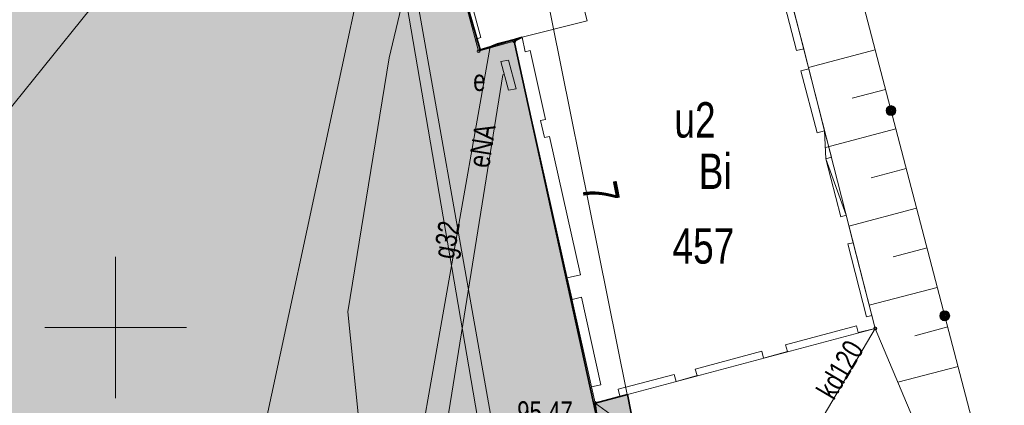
# Model space of a CAD drawing. Header units: metres. Extents: x -320 to 5572509, y -47 to 5960263.
# Tile 51 of 59: x 5572447 to 5572481, y 5960097 to 5960111. Entities that reach past the tile are written whole.
import ezdxf

# ---------------------------------------------------------------- set-up
doc = ezdxf.new("R2010")
doc.units = ezdxf.units.M
doc.header["$MEASUREMENT"] = 0
for name, color, linetype in [('203-Punkt_zalamania_granicy_dzi', 7, 'Continuous'), ('210-Oznaczenie_uzytku', 7, 'Continuous'), ('211-Nr_dzialki', 7, 'Continuous'), ('218-Granica_uzytku', 7, 'Continuous'), ('219-Linia_granicy', 7, 'Continuous'), ('238-Punkt_adresowy_budynku', 7, 'Continuous'), ('312-Budynek__powierzchnia_', 7, 'Continuous'), ('312-Numer_ewidencyjny_budynku-A', 7, 'Continuous'), ('422-Kraweznik_jezdni', 7, 'Continuous'), ('820-Skarpa_nieumocniona', 7, 'Continuous'), ('823-Szczyt_skarpy_nieumocninej', 7, 'Continuous'), ('902-Ogrodzenie_trwale_symb_', 7, 'Continuous'), ('Nowe_810-G Ogólne', 7, 'Continuous'), ('przewod_elektroenergetyczny__li', 7, 'Continuous'), ('przewod_gazowy__linia_', 7, 'Continuous'), ('przewod_gazowy__linia_-Atr1', 7, 'Continuous'), ('przewod_inny__linia_', 7, 'Continuous'), ('przewod_kanalizacyjny__linia_', 7, 'Continuous'), ('przewod_kanalizacyjny__linia_-A', 7, 'Continuous'), ('przewod_telekomunikacyjny__lini', 7, 'Continuous'), ('przewod_wodociagowy__linia_', 7, 'Continuous'), ('punkt_o_okreslonej_wysokosci__s', 7, 'Continuous'), ('siatka500', 7, 'Continuous'), ('szafa_kablowa_-_siec_elektroene', 7, 'Continuous'), ('ZAKRES', 7, 'Continuous')]:
    doc.layers.add(name, color=color, linetype=linetype)
doc.styles.add('GENERATED_STYLE_1', font='arial.ttf')

# ---------------------------------------------------------------- blocks, each defined once
blk = doc.blocks.new('Wypełnienie_31', base_point=(5572434.607, 5960129.98))
at = {"layer": 'Nowe_810-G Ogólne', "linetype": 'Continuous', "lineweight": 0, "true_color": 0x3f003f}
blk.add_hatch(color=208, dxfattribs=at).paths.add_polyline_path([(5572453.37, 5960154.502), (5572458.859, 5960158.602), (5572467.86, 5960124.95), (5572468.21, 5960124.22), (5572468.9, 5960123.8), (5572469.83, 5960123.57), (5572479.02, 5960125.38), (5572479.509, 5960123.378), (5572474.84, 5960122.49), (5572475.83, 5960117.16), (5572474.99, 5960117.02), (5572472.68, 5960116.02), (5572472.14, 5960115.5), (5572465.87, 5960114.02), (5572465.75, 5960115.18), (5572464.8, 5960114.95), (5572464.9, 5960114.62), (5572461.775, 5960113.69), (5572462.88, 5960109.82), (5572464.37, 5960110.27), (5572464.09, 5960110.12), (5572467.083, 5960096.479), (5572467.43, 5960093.63), (5572426.7, 5960085.51), (5572425.91, 5960084.54), (5572419.894, 5960118.328), (5572420.79, 5960116.24), (5572422.21, 5960114.9), (5572424.006, 5960114.545), (5572426.009, 5960114.587), (5572430.332, 5960115.45), (5572442.846, 5960118.046), (5572448.49, 5960119.22), (5572449.42, 5960121.58), (5572448.43, 5960123.52), (5572424.32, 5960118.54), (5572422.105, 5960131.15), (5572450.38, 5960152.269), (5572449.934, 5960151.928), (5572457.57, 5960123.68), (5572458.355, 5960122.58), (5572458.74, 5960122.14), (5572459.93, 5960122.017), (5572460.76, 5960122.08), (5572461.73, 5960122.86), (5572461.87, 5960123.41), (5572461.76, 5960124.37), (5572459.856, 5960131.211)])
at = {"layer": 'Nowe_810-G Ogólne', "color": 18, "lineweight": 35, "true_color": 0x030303}
for p, q in [((5572461.775, 5960113.69), (5572462.88, 5960109.82)), ((5572462.88, 5960109.82), (5572464.37, 5960110.27)), ((5572464.37, 5960110.27), (5572464.09, 5960110.12)), ((5572464.09, 5960110.12), (5572467.083, 5960096.479))]:
    blk.add_line(p, q, dxfattribs=at)
blk = doc.blocks.new('Wypełnienie_34', base_point=(5572434.607, 5960129.98))
at = {"layer": 'Nowe_810-G Ogólne', "linetype": 'Continuous', "lineweight": 0, "true_color": 0xbf00bf}
blk.add_hatch(color=212, dxfattribs=at).paths.add_polyline_path([(5572426.7, 5960085.51), (5572451.974, 5960090.521), (5572452.23, 5960089.4), (5572461.54, 5960091.2), (5572461.41, 5960092.47), (5572462.9, 5960092.8), (5572463.16, 5960091.56), (5572467.87, 5960092.61), (5572467.63, 5960093.792), (5572467.43, 5960093.63), (5572466.95, 5960097.33), (5572468.086, 5960097.633), (5572469.484, 5960090.763), (5572428.45, 5960082.68), (5572428.38, 5960082.82), (5572426.442, 5960081.971), (5572425.91, 5960084.54)])
at = {"layer": 'Nowe_810-G Ogólne', "color": 18, "lineweight": 35, "true_color": 0x030303}
for p, q in [((5572466.95, 5960097.33), (5572468.086, 5960097.633)), ((5572468.086, 5960097.633), (5572469.484, 5960090.763)), ((5572467.43, 5960093.63), (5572466.95, 5960097.33))]:
    blk.add_line(p, q, dxfattribs=at)
blk = doc.blocks.new('EGBP04_03')
at = {"layer": '203-Punkt_zalamania_granicy_dzi', "color": 7, "lineweight": 13}
blk.add_circle((0, 0), 0.05, dxfattribs=at)

msp = doc.modelspace()

# ---------------------------------------------------------------- linework, layer by layer
at = {"layer": '218-Granica_uzytku', "color": 3, "lineweight": 18, "flags": 128}
for points in [[(5572476.85, 5960099.97), (5572472.73, 5960116.07)], [(5572472.73, 5960116.07), (5572476.85, 5960099.97)], [(5572475.38, 5960115.42), (5572481.24, 5960093.01)], [(5572481.24, 5960093.01), (5572475.38, 5960115.42)], [(5572461.65, 5960114.18), (5572462.83, 5960109.77)], [(5572462.83, 5960109.77), (5572461.65, 5960114.18)], [(5572462.83, 5960109.77), (5572464.09, 5960110.12)], [(5572464.09, 5960110.12), (5572462.83, 5960109.77)], [(5572464.09, 5960110.12), (5572466.95, 5960097.33)], [(5572466.95, 5960097.33), (5572464.09, 5960110.12)], [(5572466.95, 5960097.33), (5572476.85, 5960099.97)], [(5572476.85, 5960099.97), (5572466.95, 5960097.33)]]:
    msp.add_lwpolyline(points, dxfattribs=at)
at = {"layer": '219-Linia_granicy', "color": 178, "lineweight": 18, "flags": 128}
for points in [[(5572476.85, 5960099.97), (5572472.73, 5960116.07)], [(5572481.24, 5960093.01), (5572475.38, 5960115.42)], [(5572462.83, 5960109.77), (5572461.65, 5960114.18)], [(5572464.09, 5960110.12), (5572462.83, 5960109.77)], [(5572466.95, 5960097.33), (5572464.09, 5960110.12)], [(5572476.85, 5960099.97), (5572466.95, 5960097.33)]]:
    msp.add_lwpolyline(points, dxfattribs=at)
at = {"layer": '312-Budynek__powierzchnia_', "color": 7, "lineweight": 13, "flags": 128}
for points in [[(5572465.87, 5960114.02), (5572466.67, 5960110.85)], [(5572466.67, 5960110.85), (5572465.87, 5960114.02)], [(5572473.49, 5960112.03), (5572474.07, 5960109.79)], [(5572462.91, 5960110.26), (5572462.58, 5960111.47)], [(5572466.67, 5960110.85), (5572464.37, 5960110.27)], [(5572464.37, 5960110.27), (5572466.67, 5960110.85)], [(5572462.72, 5960110.2), (5572462.91, 5960110.26)], [(5572462.83, 5960109.77), (5572462.72, 5960110.2)], [(5572464.37, 5960110.27), (5572463.48, 5960110.04)], [(5572464.48, 5960109.75), (5572464.37, 5960110.27)], [(5572463.48, 5960110.04), (5572462.83, 5960109.77)], [(5572464.65, 5960109.8), (5572464.48, 5960109.75)], [(5572465.19, 5960107.36), (5572464.65, 5960109.8)], [(5572474.07, 5960109.79), (5572474.32, 5960109.86)], [(5572474.32, 5960109.86), (5572474.5, 5960109.15)], [(5572474.5, 5960109.15), (5572474.22, 5960109.08)], [(5572474.22, 5960109.08), (5572474.79, 5960106.89)], [(5572465.02, 5960107.32), (5572465.19, 5960107.36)], [(5572465.16, 5960106.72), (5572465.02, 5960107.32)], [(5572474.79, 5960106.89), (5572475.06, 5960106.96)], [(5572475.06, 5960106.96), (5572475.3, 5960106.02)], [(5572465.33, 5960106.75), (5572465.16, 5960106.72)], [(5572466.43, 5960101.86), (5572465.33, 5960106.75)], [(5572475.3, 5960106.02), (5572475.1, 5960105.97)], [(5572475.1, 5960105.97), (5572475.63, 5960103.92)], [(5572475.63, 5960103.92), (5572475.82, 5960103.97)], [(5572475.82, 5960103.97), (5572476.07, 5960103)], [(5572476.07, 5960103), (5572475.88, 5960102.96)], [(5572475.88, 5960102.96), (5572476.54, 5960100.38)], [(5572465.96, 5960101.76), (5572466.43, 5960101.86)], [(5572466.13, 5960100.99), (5572465.96, 5960101.76)], [(5572466.46, 5960101.07), (5572466.13, 5960100.99)], [(5572467.15, 5960097.97), (5572466.46, 5960101.07)], [(5572476.54, 5960100.38), (5572476.73, 5960100.43)], [(5572476.73, 5960100.43), (5572476.85, 5960099.97)], [(5572476.18, 5960100.06), (5572473.68, 5960099.39)], [(5572476.24, 5960099.82), (5572476.18, 5960100.06)], [(5572476.85, 5960099.97), (5572476.24, 5960099.82)], [(5572473.68, 5960099.39), (5572473.75, 5960099.15)], [(5572472.84, 5960099.17), (5572470.48, 5960098.53)], [(5572472.9, 5960098.92), (5572472.84, 5960099.17)], [(5572473.75, 5960099.15), (5572472.9, 5960098.92)], [(5572469.74, 5960098.34), (5572467.76, 5960097.82)], [(5572469.81, 5960098.09), (5572469.74, 5960098.34)], [(5572470.55, 5960098.3), (5572469.81, 5960098.09)], [(5572470.48, 5960098.53), (5572470.55, 5960098.3)], [(5572466.82, 5960097.9), (5572467.15, 5960097.97)], [(5572466.95, 5960097.33), (5572466.82, 5960097.9)], [(5572467.82, 5960097.57), (5572466.95, 5960097.33)], [(5572467.76, 5960097.82), (5572467.82, 5960097.57)]]:
    msp.add_lwpolyline(points, dxfattribs=at)
at = {"layer": '422-Kraweznik_jezdni', "color": 7, "lineweight": 13, "flags": 128}
msp.add_lwpolyline([(5572467.43, 5960093.63), (5572466.95, 5960097.33)], dxfattribs=at)
at = {"layer": '820-Skarpa_nieumocniona', "color": 7, "lineweight": 13, "flags": 128}
for points in [[(5572476.85, 5960109.82), (5572474.49, 5960109.2)], [(5572477.21, 5960108.42), (5572476.03, 5960108.11)], [(5572477.58, 5960107.02), (5572475.09, 5960106.37)], [(5572477.94, 5960105.62), (5572476.7, 5960105.29)], [(5572478.31, 5960104.22), (5572475.92, 5960103.59)], [(5572478.68, 5960102.82), (5572477.48, 5960102.5)], [(5572479.04, 5960101.42), (5572476.63, 5960100.79)], [(5572479.41, 5960100.02), (5572478.25, 5960099.71)], [(5572479.78, 5960098.62), (5572477.65, 5960098.07)]]:
    msp.add_lwpolyline(points, dxfattribs=at)
at = {"layer": '823-Szczyt_skarpy_nieumocninej', "color": 7, "lineweight": 13, "flags": 128}
msp.add_lwpolyline([(5572475.38, 5960115.42), (5572481.24, 5960093.01), (5572479.92, 5960092.67), (5572476.85, 5960099.97), (5572476.07, 5960103), (5572475.82, 5960103.97), (5572475.1, 5960105.97), (5572475.06, 5960106.96), (5572474.5, 5960109.15), (5572474.32, 5960109.86), (5572473.74, 5960112.09), (5572473.55, 5960112.84), (5572472.93, 5960115.27), (5572472.73, 5960116.07), (5572474.74, 5960116.26)], close=True, dxfattribs=at)
at = {"layer": '902-Ogrodzenie_trwale_symb_', "color": 7, "lineweight": 13, "flags": 128}
for points in [[(5572503.21, 5960121.582), (5572493.34, 5960119.9), (5572475.1, 5960116.25), (5572475.38, 5960115.42), (5572481.24, 5960093.01), (5572487.23, 5960070.08)], [(5572466.95, 5960097.33), (5572467.03, 5960096.74), (5572467.87, 5960092.61), (5572468.35, 5960090.54)]]:
    msp.add_lwpolyline(points, dxfattribs=at)
at = {"layer": '902-Ogrodzenie_trwale_symb_', "color": 7, "lineweight": 13}
for centre, radius in [((5572477.406, 5960107.671), 0.175), ((5572477.406, 5960107.671), 0.157), ((5572477.406, 5960107.671), 0.14), ((5572477.406, 5960107.671), 0.122), ((5572477.406, 5960107.671), 0.105), ((5572477.406, 5960107.671), 0.0875), ((5572477.406, 5960107.671), 0.07), ((5572477.406, 5960107.671), 0.0525), ((5572477.406, 5960107.671), 0.035), ((5572479.304, 5960100.415), 0.175), ((5572479.304, 5960100.415), 0.157), ((5572479.304, 5960100.415), 0.14), ((5572479.304, 5960100.415), 0.122), ((5572479.304, 5960100.415), 0.105), ((5572479.304, 5960100.415), 0.0875), ((5572479.304, 5960100.415), 0.07), ((5572479.304, 5960100.415), 0.0525), ((5572479.304, 5960100.415), 0.035)]:
    msp.add_circle(centre, radius, dxfattribs=at)
at = {"layer": 'przewod_elektroenergetyczny__li', "color": 1, "lineweight": 18, "flags": 128}
msp.add_lwpolyline([(5572427.75, 5960084.42), (5572460.35, 5960090.21), (5572460.71, 5960090.32), (5572463.68, 5960108.94), (5572463.74, 5960108.95)], dxfattribs=at)
at = {"layer": 'przewod_gazowy__linia_', "color": 30, "lineweight": 18, "flags": 128}
msp.add_lwpolyline([(5572463.24, 5960109.94), (5572460.25, 5960092.96)], dxfattribs=at)
at = {"layer": 'przewod_inny__linia_', "color": 7, "lineweight": 13, "flags": 128}
msp.add_lwpolyline([(5572433.762, 5960052.195), (5572433.34, 5960053.97), (5572427.73, 5960082.35), (5572427.21, 5960084.14), (5572433.78, 5960085.74), (5572435.13, 5960085.21), (5572446.3, 5960087.75), (5572450.19, 5960089.61), (5572459.12, 5960091.48), (5572458.21, 5960100.55), (5572459.67, 5960109.54), (5572461.48, 5960117.16), (5572469.39, 5960123.42), (5572471.01, 5960124.72), (5572479.14, 5960128.14), (5572479.07, 5960128.56)], dxfattribs=at)
at = {"layer": 'przewod_kanalizacyjny__linia_', "color": 34, "lineweight": 18, "flags": 128}
for points in [[(5572502.507, 5960124.967), (5572501.36, 5960124.81), (5572490.36, 5960123.1), (5572453.59, 5960116.84), (5572467.94, 5960127.53), (5572453.59, 5960116.84), (5572437.52, 5960096.89), (5572426.7, 5960083.78)], [(5572472.78, 5960093.08), (5572476.85, 5960099.97)], [(5572472.78, 5960093.08), (5572466.95, 5960097.33)]]:
    msp.add_lwpolyline(points, dxfattribs=at)
at = {"layer": 'przewod_telekomunikacyjny__lini', "color": 30, "lineweight": 18, "flags": 128}
msp.add_lwpolyline([(5572453.64, 5960088.89), (5572461.13, 5960123.78), (5572461.48, 5960124), (5572468.11, 5960125.28), (5572473.71, 5960126.63), (5572474.31, 5960127.43)], dxfattribs=at)
at = {"layer": 'przewod_wodociagowy__linia_', "color": 7, "lineweight": 20, "flags": 128}
for points in [[(5572423.96, 5960088.84), (5572424.25, 5960088.85), (5572437.01, 5960090.95), (5572453.52, 5960093.67), (5572462.8, 5960095.46), (5572463.49, 5960095.6), (5572459.94, 5960115.68), (5572459.32, 5960120.73), (5572459.31, 5960121.27), (5572458.86, 5960122.68)], [(5572458.41, 5960121.49), (5572459.01, 5960118.94), (5572463.47, 5960092.82), (5572455.89, 5960091.3), (5572437.74, 5960087.68), (5572439.2, 5960083.59)]]:
    msp.add_lwpolyline(points, dxfattribs=at)
at = {"layer": 'siatka500', "color": 7, "lineweight": 13, "flags": 128}
for points in [[(5572450, 5960097.5), (5572450, 5960102.5)], [(5572447.5, 5960100), (5572452.5, 5960100)]]:
    msp.add_lwpolyline(points, dxfattribs=at)
at = {"layer": 'szafa_kablowa_-_siec_elektroene', "color": 7, "lineweight": 13, "flags": 128}
msp.add_lwpolyline([(5572463.62, 5960109.41), (5572463.88, 5960109.45), (5572464.16, 5960108.44), (5572463.89, 5960108.39)], close=True, dxfattribs=at)
at = {"layer": 'ZAKRES', "color": 7, "lineweight": 13, "flags": 128}
msp.add_lwpolyline([(5572411.424, 5960168.614), (5572426.913, 5960081.006), (5572469.699, 5960089.619), (5572465.103, 5960112.452), (5572474.101, 5960114.263), (5572450.557, 5960197.688)], close=True, dxfattribs=at)

# ---------------------------------------------------------------- block references
at = {"layer": '203-Punkt_zalamania_granicy_dzi', "color": 7, "lineweight": 13}
for p in [(5572464.09, 5960110.12), (5572462.83, 5960109.77), (5572476.85, 5960099.97), (5572466.95, 5960097.33)]:
    msp.add_blockref('EGBP04_03', p, dxfattribs=at)
at = {"layer": 'Nowe_810-G Ogólne', "color": 6, "lineweight": 50}
for name in ['Wypełnienie_31', 'Wypełnienie_34']:
    msp.add_blockref(name, (5572434.607, 5960129.98), dxfattribs=at)

# ---------------------------------------------------------------- texts
at = {"layer": '210-Oznaczenie_uzytku', "color": 3, "lineweight": 18, "insert": (5572470.609, 5960104.899), "char_height": 1.25, "attachment_point": 7, "style": 'GENERATED_STYLE_1'}
msp.add_mtext('\\A1;{\\W0.750000x;\\pql;\\fArial|b0|i0|c238|p38;Bi}', dxfattribs=at)
at = {"layer": '211-Nr_dzialki', "color": 178, "lineweight": 18, "insert": (5572469.682, 5960102.242), "char_height": 1.25, "attachment_point": 7, "style": 'GENERATED_STYLE_1'}
msp.add_mtext('\\A1;{\\W0.750000x;\\pql;\\fArial|b0|i0|c238|p38;457}', dxfattribs=at)
at = {"layer": '238-Punkt_adresowy_budynku', "color": 7, "lineweight": 13, "insert": (5572466.468, 5960105.01), "char_height": 1.25, "attachment_point": 7, "rotation": 281.046, "style": 'GENERATED_STYLE_1'}
msp.add_mtext('\\A1;{\\W0.750000x;\\pql;\\fArial|b0|i0|c238|p38;7}', dxfattribs=at)
at = {"layer": '312-Numer_ewidencyjny_budynku-A', "color": 7, "lineweight": 13, "insert": (5572469.749, 5960106.7), "char_height": 1.25, "attachment_point": 7, "style": 'GENERATED_STYLE_1'}
msp.add_mtext('\\A1;{\\W0.750000x;\\pql;\\fArial|b0|i0|c238|p38;u2}', dxfattribs=at)
at = {"layer": 'przewod_elektroenergetyczny__li', "color": 1, "lineweight": 18, "insert": (5572462.831, 5960105.671), "char_height": 0.75, "attachment_point": 4, "rotation": 80.937, "style": 'GENERATED_STYLE_1'}
msp.add_mtext('\\A1;{\\W0.750000x;\\pql;\\fArial|b0|i0|c238|p38;eNA}', dxfattribs=at)
at = {"layer": 'przewod_gazowy__linia_-Atr1', "color": 7, "lineweight": 13, "insert": (5572461.688, 5960102.438), "char_height": 0.75, "attachment_point": 4, "rotation": 80.013, "style": 'GENERATED_STYLE_1'}
msp.add_mtext('\\A1;{\\W0.750000x;\\pql;\\fArial|b0|i0|c238|p38;g32}', dxfattribs=at)
at = {"layer": 'przewod_kanalizacyjny__linia_-A', "color": 34, "lineweight": 18, "insert": (5572475.064, 5960097.588), "char_height": 0.75, "attachment_point": 4, "rotation": 59.429, "style": 'GENERATED_STYLE_1'}
msp.add_mtext('\\A1;{\\W0.750000x;\\pql;\\fArial|b0|i0|c238|p38;kd120}', dxfattribs=at)
at = {"layer": 'punkt_o_okreslonej_wysokosci__s', "color": 7, "lineweight": 20, "insert": (5572464.193, 5960096.631), "char_height": 0.75, "attachment_point": 7, "style": 'GENERATED_STYLE_1'}
msp.add_mtext('\\A1;{\\W0.750000x;\\pql;\\fArial|b0|i0|c238|p38;95.47}', dxfattribs=at)
at = {"layer": 'szafa_kablowa_-_siec_elektroene', "color": 7, "lineweight": 13, "insert": (5572462.637, 5960108.354), "char_height": 0.75, "attachment_point": 7, "style": 'GENERATED_STYLE_1'}
msp.add_mtext('\\A1;{\\W0.750000x;\\pql;\\fArial|b0|i0|c238|p38;e}', dxfattribs=at)

doc.saveas('drawing.dxf')
